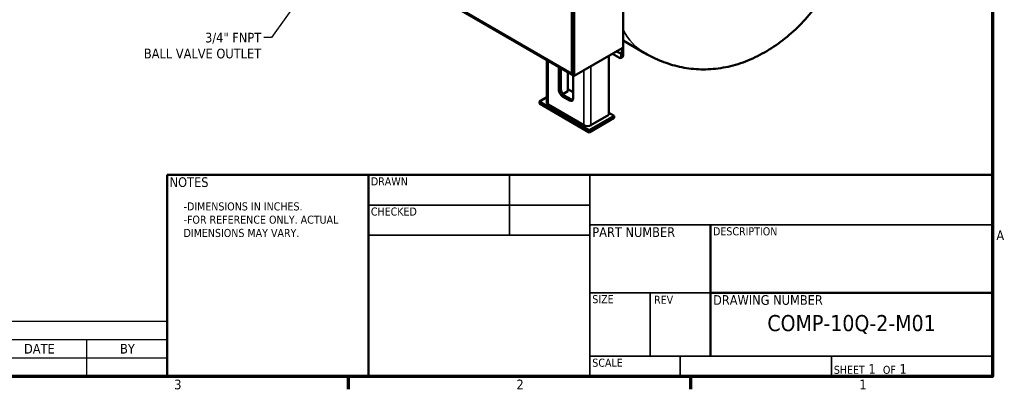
# Model space of a CAD drawing. Header units: inches. Extents: x 1 to 271, y 5 to 171.
# Tile 120 of 256: x 171 to 269, y 7 to 43. Entities that reach past the tile are written whole.
import ezdxf
from ezdxf.enums import TextEntityAlignment as Align

# ---------------------------------------------------------------- set-up
doc = ezdxf.new("R2010")
doc.units = ezdxf.units.IN
doc.header["$LTSCALE"] = 8
doc.header["$MEASUREMENT"] = 0
for name, color, linetype, lineweight in [('Border (ANSI)', 7, 'Continuous', 70), ('Symbol (ANSI)', 7, 'Continuous', 25), ('Title (ANSI)', 7, 'Continuous', 50), ('Visible (ANSI)', 7, 'Continuous', 50), ('Visible Narrow (ANSI)', 7, 'Continuous', 35)]:
    doc.layers.add(name, color=color, linetype=linetype, lineweight=lineweight)
doc.styles.add('Dimension Text', font='tahoma.ttf')
doc.styles.add('Note Text (ANSI)', font='tahoma.ttf')
doc.styles.get("Standard").update_dxf_attribs({"font": 'tahoma.ttf'})
doc.styles.add('Text Style38', font='tahoma.ttf')
doc.dimstyles.new('Default (ANSI)$7', dxfattribs={"dimscale": 8, "dimtxt": 0.12, "dimasz": 0.098425, "dimexe": 0.125, "dimexo": 0.0625, "dimgap": 0.031496, "dimtad": 0, "dimtih": 1, "dimtoh": 1, "dimrnd": 1e-08, "dimzin": 4, "dimdsep": 46, "dimtxsty": 'Note Text (ANSI)', "dimcen": 0.09, "dimdle": 0.393701, "dimclrd": 256, "dimclre": 256, "dimclrt": 256, "dimadec": 0, "dimazin": 1, "dimtfac": 1, "dimtofl": 0, "dimtmove": 0, "dimatfit": 3, "dimfxl": 1, "dimtolj": 1, "dimtzin": 4, "dimlwd": -1, "dimlwe": -1, "dimarcsym": 0})

# ---------------------------------------------------------------- blocks, each defined once
blk = doc.blocks.new('Borders Default Border')
at = {"layer": 'Border (ANSI)'}
for p, q in [((25.5, 1), (25.5, 0.84)), ((29.75, 1), (29.75, 0.84))]:
    blk.add_line(p, q, dxfattribs=at)
at = {"layer": 'Border (ANSI)', "flags": 128}
blk.add_lwpolyline([(0.5, 1), (0.5, 21), (33.5, 21), (33.5, 1), (0.5, 1)], dxfattribs=at)
at = {"layer": 'Border (ANSI)', "char_height": 0.12, "attachment_point": 7, "style": 'Dimension Text'}
for s, insert in [('A', (33.549, 2.69)), ('3', (23.338, 0.837)), ('2', (27.589, 0.84)), ('1', (31.848, 0.84))]:
    blk.add_mtext(s, dxfattribs=dict(at, insert=insert))
blk = doc.blocks.new('Title Blocks ECS Standard w Comments')
at = {"layer": 'Title (ANSI)'}
for p, q in [((2.182, 4.756), (2.182, 7.256)), ((2.182, 7.256), (4.682, 7.256)), ((4.682, 7.256), (4.682, 4.756)), ((12.432, 7.256), (4.682, 7.256)), ((4.682, 7.256), (4.682, 4.756)), ((12.432, 4.756), (12.432, 7.256)), ((8.932, 6.636), (8.932, 5.006)), ((8.932, 5.794), (12.432, 5.794)), ((4.682, 4.756), (2.182, 4.756)), ((4.682, 4.756), (12.432, 4.756))]:
    blk.add_line(p, q, dxfattribs=at)
at = {"layer": 'Title (ANSI)', "lineweight": 35}
for p, q in [((6.432, 6.506), (6.432, 7.256)), ((7.432, 4.756), (7.432, 7.256)), ((4.682, 6.881), (7.432, 6.881)), ((7.432, 6.636), (12.432, 6.636)), ((4.682, 6.506), (7.432, 6.506)), ((8.932, 5.794), (7.432, 5.794)), ((8.182, 5.006), (8.182, 5.794)), ((12.432, 5.006), (7.432, 5.006)), ((8.552, 5.006), (8.552, 4.756)), ((10.432, 5.006), (10.432, 4.756))]:
    blk.add_line(p, q, dxfattribs=at)
at = {"layer": 'Title (ANSI)', "style": 'Text Style38'}
for s, p in [('DRAWN', (4.712, 7.226)), ('CHECKED', (4.712, 6.851)), ('DESCRIPTION', (8.962, 6.606)), ('SIZE', (7.462, 5.764)), ('REV', (8.229, 5.757)), ('SCALE', (7.462, 4.976))]:
    blk.add_text(s, height=0.1, dxfattribs=at).set_placement(p, align=Align.TOP_LEFT)
at = {"layer": 'Title (ANSI)', "style": 'Note Text (ANSI)'}
for s, insert, char_height, attachment_point in [('\\fTahoma|b0|i0;NOTES', (2.212, 7.226), 0.12, 1), ('\\fTahoma|b0|i0;PART NUMBER', (7.462, 6.606), 0.12, 1), ('\\fTahoma|b0|i0;DRAWING NUMBER', (8.962, 5.764), 0.12, 1), ('\\fTahoma|b0|i0;{\\H0.2000;COMP-10Q-2-M01}', (10.682, 5.4), 0.2, 5), ('\\fTahoma|b0|i0;{\\H0.1000;SHEET}\\fTahoma|b0|i0;{\\H0.1200; 1  }\\fTahoma|b0|i0;{\\H0.1000;OF}\\fTahoma|b0|i0;{\\H0.1200; 1 }', (10.462, 4.786), 0.12, 7)]:
    blk.add_mtext(s, dxfattribs=dict(at, insert=insert, char_height=char_height, attachment_point=attachment_point))
at = {"layer": 'Title (ANSI)', "lineweight": 30, "flags": 1}
blk.add_attdef('DateTimeString', text='', height=0.08, rotation=90, dxfattribs=at).set_placement((12.533, 4.782), align=Align.MIDDLE_LEFT)
at = {"layer": 'Title (ANSI)', "lineweight": 30, "flags": 63}
for tag, p in [('AUTHOR', (4.712, 6.911)), ('CREATION_DATE', (6.462, 6.911)), ('CHECKED_BY', (4.712, 6.536)), ('CHECKED_DATE', (6.462, 6.536))]:
    blk.add_attdef(tag, text='', height=0.125, dxfattribs=at).set_placement(p, align=Align.BOTTOM_LEFT)
for tag, p in [('COMPANY', (9.932, 6.946)), ('Sheet_Size', (7.807, 5.381)), ('REVISION_NUMBER', (8.557, 5.381))]:
    blk.add_attdef(tag, text='', height=0.24, dxfattribs=at).set_placement(p, align=Align.MIDDLE_CENTER)
blk.add_attdef('DESCRIPTION', text='', height=0.125, dxfattribs=at).set_placement((8.962, 6.386), align=Align.TOP_LEFT)
blk.add_attdef('PART_NUMBER', text='', height=0.18, dxfattribs=at).set_placement((7.462, 6.117), align=Align.MIDDLE_LEFT)
blk.add_attdef('Initial_View_Scale', text='', height=0.12, dxfattribs=at).set_placement((8.522, 4.786), align=Align.BOTTOM_RIGHT)
blk = doc.blocks.new('REVISION HISTORY')
at = {"layer": 'Symbol (ANSI)'}
for p, q in [((15.134, 1.686), (23.25, 1.686)), ((15.134, 1.686), (15.134, 1.457)), ((23.25, 1.686), (23.25, 1.457)), ((15.134, 1.457), (23.25, 1.457)), ((15.134, 1.457), (15.134, 1.229)), ((16.316, 1.457), (16.316, 1.229)), ((21.069, 1.457), (21.069, 1.229)), ((22.25, 1.457), (22.25, 1.229)), ((23.25, 1.457), (23.25, 1.229)), ((15.134, 1.229), (23.25, 1.229)), ((15.134, 1.229), (15.134, 1)), ((16.316, 1.229), (16.316, 1)), ((21.069, 1.229), (21.069, 1)), ((22.25, 1.229), (22.25, 1)), ((23.25, 1.229), (23.25, 1)), ((15.134, 1), (23.25, 1))]:
    blk.add_line(p, q, dxfattribs=at)
at = {"layer": 'Symbol (ANSI)', "char_height": 0.12, "attachment_point": 7, "style": 'Dimension Text'}
for s, insert in [('REVISION HISTORY', (18.472, 1.509)), ('REV', (15.59, 1.283)), ('DESCRIPTION', (18.187, 1.28)), ('DATE', (21.472, 1.283)), ('BY', (22.665, 1.283)), ('0', (15.687, 1.052))]:
    blk.add_mtext(s, dxfattribs=dict(at, insert=insert))
blk = doc.blocks.new('Customer Dwg Note')
at = {"layer": 'Symbol (ANSI)', "insert": (-1.802, 0.132), "char_height": 0.1, "width": 2.06637, "attachment_point": 1, "line_spacing_factor": 0.987884, "style": 'Note Text (ANSI)'}
blk.add_mtext('\\fTahoma|b0|i0;{\\H0.1000;-DIMENSIONS IN INCHES.\\P}\\fTahoma|b0|i0;{\\H0.1000;-FOR REFERENCE ONLY. ACTUAL DIMENSIONS MAY VARY.}\\fTahoma|b0|i0;{\\H0.1200;\\P}', dxfattribs=at)

msp = doc.modelspace()

# ---------------------------------------------------------------- linework, layer by layer
at = {"layer": 'Visible (ANSI)'}
for p, q in [((231.299, 40.379), (231.299, 53.671)), ((226.434, 37.823), (226.434, 50.887)), ((226.21, 38.015), (226.21, 50.753)), ((226.295, 50.802), (226.295, 38.064)), ((214.413, 44.763), (226.434, 37.823)), ((214.472, 44.792), (226.21, 38.015)), ((231.299, 41.327), (233.414, 40.106)), ((231.214, 40.583), (226.434, 37.823)), ((230.861, 40.126), (230.641, 40.252)), ((231.111, 40.101), (231.195, 40.15)), ((231.214, 40.583), (231.214, 40.33)), ((231.297, 40.339), (231.297, 39.818)), ((223.726, 39.386), (223.726, 35.175)), ((229.883, 39.814), (229.883, 33.95)), ((230.944, 39.614), (230.24, 40.02)), ((231.069, 39.602), (231.245, 39.704)), ((231.12, 40.107), (231.12, 39.716)), ((224.933, 36.399), (224.933, 38.69)), ((225.11, 38.587), (225.11, 36.501)), ((225.817, 36.297), (225.817, 38.179)), ((226.295, 38.064), (226.21, 38.015)), ((226.348, 37.873), (226.348, 35.583)), ((225.817, 36.297), (225.318, 36.009)), ((226.348, 36.195), (225.817, 36.501)), ((223.726, 35.702), (222.989, 35.277)), ((222.989, 35.277), (227.938, 32.419)), ((222.989, 35.277), (222.989, 35.072)), ((225.994, 35.379), (225.287, 35.787)), ((225.464, 35.889), (226.171, 35.481)), ((227.938, 32.215), (222.989, 35.072)), ((227.408, 32.929), (223.873, 34.97)), ((227.938, 32.419), (230.413, 33.848)), ((230.413, 33.644), (227.938, 32.215)), ((229.883, 33.95), (228.115, 32.929)), ((230.413, 33.848), (229.883, 34.154)), ((230.413, 33.848), (230.413, 33.644)), ((227.938, 32.419), (227.938, 32.215))]:
    msp.add_line(p, q, dxfattribs=at)
for centre, major_axis, start_param, end_param in [((230.861, 40.534), (0.25, -0.433), 5.497787, 7.068583), ((230.945, 40.583), (0.25, -0.433), 0, 0.785398), ((230.944, 39.818), (0.125, -0.217), 5.497787, 7.068583), ((231.12, 39.92), (0.125, -0.217), 0, 0.785398), ((225.287, 36.195), (-0.25, 0.433), 0.785398, 2.356194), ((225.464, 36.297), (0.25, -0.433), 3.926991, 5.497787), ((225.994, 35.787), (0.25, -0.433), 5.497787, 7.068583), ((226.171, 35.889), (0.25, -0.433), 5.497787, 5.921818), ((224.226, 35.175), (-0.5, 0), 0, 0.785398), ((227.762, 33.133), (-0.5, 0), 0.785398, 2.356194)]:
    msp.add_ellipse(centre, major_axis=major_axis, ratio=0.57735, start_param=start_param, end_param=end_param, dxfattribs=at)
msp.add_open_spline([(252.059, 47.165), (252.001, 47.059), (251.942, 46.954), (251.507, 46.194), (251.094, 45.559), (250.202, 44.347), (249.721, 43.767), (248.702, 42.681), (248.162, 42.17), (247.033, 41.236), (246.442, 40.808), (245.223, 40.054), (244.592, 39.723), (243.309, 39.176), (242.653, 38.955), (241.339, 38.635), (240.676, 38.532), (239.369, 38.448), (238.72, 38.462), (237.455, 38.603), (236.836, 38.726), (235.64, 39.068), (235.059, 39.286), (234.128, 39.715), (233.766, 39.903), (233.414, 40.106)], degree=3, knots=[56.333122, 56.333122, 56.333122, 56.333122, 57.25302, 57.25302, 63.005299, 63.005299, 68.757672, 68.757672, 74.506061, 74.506061, 80.23612, 80.23612, 85.914564, 85.914564, 91.486697, 91.486697, 96.886632, 96.886632, 102.06264, 102.06264, 107.007196, 107.007196, 111.771597, 111.771597, 114.878378, 114.878378, 114.878378, 114.878378], dxfattribs=at)
at = {"layer": 'Visible Narrow (ANSI)'}
for p, q in [((231.214, 40.33), (231.299, 40.379)), ((223.873, 39.302), (223.873, 34.97)), ((231.297, 39.818), (231.12, 39.716)), ((227.408, 32.929), (227.408, 38.385)), ((228.115, 38.794), (228.115, 32.929)), ((224.933, 36.399), (225.11, 36.501)), ((225.287, 35.787), (225.464, 35.889)), ((225.994, 35.379), (226.171, 35.481))]:
    msp.add_line(p, q, dxfattribs=at)
msp.add_ellipse((240.914, 53.097), major_axis=(-7.5, -12.99), ratio=0.57735, start_param=5.933656, end_param=6.283185, dxfattribs=at)

# ---------------------------------------------------------------- block references
at = {"xscale": 8, "yscale": 8, "zscale": 8}
for name, p in [('Borders Default Border', (0, 0)), ('Title Blocks ECS Standard w Comments', (168.547, -30.05)), ('Customer Dwg Note', (202.047, 24.214))]:
    msp.add_blockref(name, p, dxfattribs=at)
at = {"layer": 'Symbol (ANSI)', "xscale": 8, "yscale": 8, "zscale": 8}
msp.add_blockref('REVISION HISTORY', (0, 0), dxfattribs=at)

# ---------------------------------------------------------------- texts
at = {"layer": 'Symbol (ANSI)', "insert": (195.344, 42.1), "char_height": 0.96, "width": 12.21316, "attachment_point": 3, "line_spacing_factor": 0.987884, "style": 'Note Text (ANSI)'}
msp.add_mtext('\\fTahoma|b0|i0;3/4" FNPT\\P\\fTahoma|b0|i0;BALL VALVE OUTLET\\P', dxfattribs=at)

# ---------------------------------------------------------------- leaders
at = {"layer": 'Symbol (ANSI)', "annotation_type": 0, "has_hookline": 1, "hookline_direction": 1, "text_width": 12.118}
msp.add_leader([(217.863, 72.078), (196.384, 41.62), (195.596, 41.62)], dimstyle='Default (ANSI)$7', override={"dimtad": 0}, dxfattribs=at)

doc.saveas('drawing.dxf')
